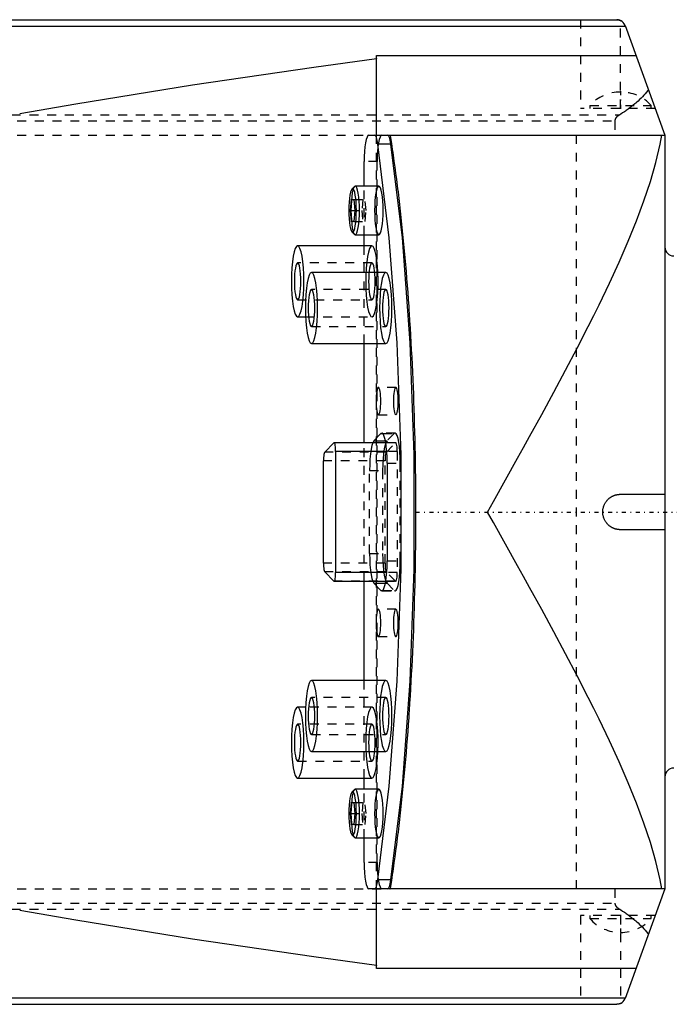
# Model space of a CAD drawing. Extents: x -565 to 345, y -109 to 109.
# Tile 4 of 20: x -387 to -314, y -56 to 56. Entities that reach past the tile are written whole.
import ezdxf

# ---------------------------------------------------------------- set-up
doc = ezdxf.new("R2010")
doc.units = 0
doc.linetypes.add('CENTER', pattern=[1.5, 0.45, -0.5, 0.05, -0.5])
doc.linetypes.add('DASHED', pattern=[2, 1, -1])
for name, color, linetype in [('AM_0', 7, 'CONTINUOUS'), ('AM_3', 7, 'DASHED'), ('AM_7', 7, 'CENTER')]:
    doc.layers.add(name, color=color, linetype=linetype)

msp = doc.modelspace()

# ---------------------------------------------------------------- linework, layer by layer
at = {"layer": 'AM_0', "color": 7, "linetype": 'CONTINUOUS'}
for p, q in [((-416.72, 54.78), (-318.97, 54.78)), ((-415.47, 55.5), (-319.93, 55.5)), ((-318.99, 54.84), (-314.5, 42.5)), ((-347.01, 42.5), (-347.01, 51.12)), ((-347.01, 51.12), (-347, 51.08)), ((-347, 42.5), (-347, 51.48)), ((-347, 51.48), (-317.77, 51.48)), ((-347.87, 42.5), (-314.5, 42.5)), ((-314.5, 42.5), (-314.5, -42.5)), ((-345.37, 41.46), (-346.84, 41.46)), ((-348.39, 36.75), (-348.39, 39.5)), ((-349.48, 36.71), (-349.77, 36.41)), ((-346.74, 36.75), (-349.4, 36.75)), ((-349.94, 34), (-349.82, 35.24)), ((-349.82, 35.24), (-349.57, 35.24)), ((-349.57, 35.24), (-349.45, 34)), ((-349.82, 32.76), (-349.94, 34)), ((-349.45, 34), (-349.57, 32.76)), ((-349.57, 32.76), (-349.82, 32.76)), ((-349.77, 31.59), (-349.48, 31.29)), ((-349.4, 31.25), (-346.74, 31.25)), ((-348.39, 30), (-348.39, 31.25)), ((-347.52, 30), (-355.89, 30)), ((-345.96, 27), (-354.33, 27)), ((-355.89, 22), (-355, 22)), ((-354.33, 19), (-345.96, 19)), ((-348.39, 7.81), (-348.39, 19)), ((-352.84, 6.75), (-351.81, 7.79)), ((-345.96, 7.81), (-351.78, 7.81)), ((-347.29, 8.04), (-347.43, 7.81)), ((-347.29, 8.04), (-346.5, 8.85)), ((-347.29, 8.04), (-346, 8.04)), ((-346.5, 8.85), (-346.29, 8.85)), ((-351.61, 6.81), (-351.61, -6.81)), ((-345.85, 6.81), (-351.61, 6.81)), ((-352.98, -5.77), (-352.98, 5.77)), ((-345.8, 5.5), (-345.8, -5.49)), ((-319.5, 2), (-314.5, 2)), ((-314.5, -2), (-319.5, -2)), ((-351.81, -7.79), (-352.84, -6.75)), ((-345.85, -6.81), (-351.61, -6.81)), ((-351.78, -7.81), (-345.96, -7.81)), ((-348.39, -19), (-348.39, -7.81)), ((-347.42, -7.81), (-347.29, -8.03)), ((-347.29, -8.03), (-346, -8.03)), ((-346.5, -8.84), (-347.29, -8.03)), ((-346.5, -8.84), (-346.29, -8.84)), ((-345.96, -19), (-354.33, -19)), ((-355, -22), (-355.89, -22)), ((-354.33, -27), (-345.96, -27)), ((-355.89, -30), (-347.52, -30)), ((-348.39, -31.25), (-348.39, -30)), ((-349.48, -31.29), (-349.77, -31.59)), ((-346.74, -31.25), (-349.4, -31.25)), ((-349.94, -34), (-349.82, -32.76)), ((-349.82, -32.76), (-349.57, -32.76)), ((-349.57, -32.76), (-349.45, -34)), ((-349.82, -35.24), (-349.94, -34)), ((-349.45, -34), (-349.57, -35.24)), ((-349.57, -35.24), (-349.82, -35.24)), ((-349.77, -36.41), (-349.48, -36.71)), ((-349.4, -36.75), (-346.74, -36.75)), ((-348.39, -39.5), (-348.39, -36.75)), ((-345.37, -41.46), (-346.84, -41.46)), ((-314.5, -42.5), (-347.87, -42.5)), ((-347.01, -51.12), (-347.01, -42.5)), ((-347, -51.48), (-347, -42.5)), ((-314.5, -42.5), (-318.99, -54.84)), ((-347, -51.08), (-347.01, -51.12)), ((-317.77, -51.48), (-347, -51.48)), ((-416.72, -54.78), (-318.97, -54.78)), ((-415.47, -55.5), (-319.93, -55.5))]:
    msp.add_line(p, q, dxfattribs=at)
for points in [[(-347.87, 42.5), (-347.97, 42.44), (-348.07, 42.27), (-348.16, 41.99), (-348.24, 41.62), (-348.3, 41.17), (-348.35, 40.65), (-348.38, 40.09), (-348.39, 39.5)], [(-346.84, 41.46), (-346.92, 41.9), (-347.02, 42.23), (-347.13, 42.43), (-347.24, 42.5)], [(-345.37, 41.46), (-345.46, 41.9), (-345.55, 42.23), (-345.66, 42.43), (-345.77, 42.5)], [(-346.84, -41.46), (-345.56, -30.9), (-344.68, -19.06), (-344.22, -6.44), (-344.22, 6.44), (-344.68, 19.06), (-345.56, 30.9), (-346.84, 41.46)], [(-345.37, -41.46), (-344.09, -30.9), (-343.21, -19.06), (-342.76, -6.44), (-342.76, 6.44), (-343.21, 19.06), (-344.09, 30.9), (-345.37, 41.46)], [(-349.48, 31.29), (-349.39, 31.25), (-349.3, 31.31), (-349.21, 31.47), (-349.13, 31.73), (-349.06, 32.07), (-349, 32.49), (-348.96, 32.96), (-348.93, 33.47), (-348.92, 34), (-348.93, 34.53), (-348.96, 35.04), (-349, 35.51), (-349.06, 35.93), (-349.13, 36.27), (-349.21, 36.53), (-349.3, 36.69), (-349.39, 36.75), (-349.48, 36.71)], [(-346.74, 31.25), (-346.65, 31.3), (-346.56, 31.46), (-346.48, 31.71), (-346.4, 32.06), (-346.34, 32.47), (-346.3, 32.95), (-346.27, 33.46), (-346.26, 34), (-346.27, 34.54), (-346.3, 35.05), (-346.34, 35.53), (-346.4, 35.94), (-346.48, 36.29), (-346.56, 36.54), (-346.65, 36.7), (-346.74, 36.75)], [(-346.85, 27), (-346.89, 27.71), (-346.96, 28.35), (-347.05, 28.92), (-347.15, 29.38), (-347.27, 29.72), (-347.39, 29.93), (-347.52, 30)], [(-345.96, 19), (-345.82, 19.08), (-345.69, 19.3), (-345.57, 19.67), (-345.47, 20.17), (-345.38, 20.78), (-345.32, 21.47), (-345.28, 22.22), (-345.26, 23), (-345.28, 23.78), (-345.32, 24.53), (-345.38, 25.22), (-345.47, 25.83), (-345.57, 26.33), (-345.69, 26.7), (-345.82, 26.92), (-345.96, 27)], [(-345.8, 5.5), (-345.81, 6.15), (-345.85, 6.78), (-345.9, 7.37), (-345.97, 7.88), (-346.06, 8.3), (-346.16, 8.62), (-346.27, 8.82), (-346.38, 8.9), (-346.5, 8.85)], [(-351.61, 6.81), (-351.61, 7), (-351.62, 7.19), (-351.64, 7.36), (-351.66, 7.51), (-351.68, 7.63), (-351.71, 7.73), (-351.74, 7.79), (-351.78, 7.81), (-351.81, 7.79)], [(-352.84, 6.75), (-352.87, 6.7), (-352.9, 6.61), (-352.93, 6.48), (-352.95, 6.33), (-352.97, 6.16), (-352.98, 5.97), (-352.98, 5.77)], [(-346.5, -8.84), (-346.38, -8.89), (-346.27, -8.81), (-346.16, -8.61), (-346.06, -8.29), (-345.97, -7.87), (-345.9, -7.36), (-345.85, -6.77), (-345.81, -6.14), (-345.8, -5.49)], [(-352.98, -5.77), (-352.98, -5.97), (-352.97, -6.16), (-352.95, -6.33), (-352.93, -6.48), (-352.9, -6.61), (-352.87, -6.7), (-352.84, -6.75)], [(-351.81, -7.79), (-351.78, -7.81), (-351.74, -7.79), (-351.71, -7.73), (-351.68, -7.63), (-351.66, -7.51), (-351.64, -7.36), (-351.62, -7.19), (-351.61, -7), (-351.61, -6.81)], [(-345.96, -27), (-345.82, -26.92), (-345.69, -26.7), (-345.57, -26.33), (-345.47, -25.83), (-345.38, -25.22), (-345.32, -24.53), (-345.28, -23.78), (-345.26, -23), (-345.28, -22.22), (-345.32, -21.47), (-345.38, -20.78), (-345.47, -20.17), (-345.57, -19.67), (-345.69, -19.3), (-345.82, -19.08), (-345.96, -19)], [(-347.52, -30), (-347.39, -29.93), (-347.27, -29.72), (-347.15, -29.38), (-347.05, -28.92), (-346.96, -28.35), (-346.89, -27.71), (-346.85, -27)], [(-349.48, -36.71), (-349.39, -36.75), (-349.3, -36.69), (-349.21, -36.53), (-349.13, -36.27), (-349.06, -35.93), (-349, -35.51), (-348.96, -35.04), (-348.93, -34.53), (-348.92, -34), (-348.93, -33.47), (-348.96, -32.96), (-349, -32.49), (-349.06, -32.07), (-349.13, -31.73), (-349.21, -31.47), (-349.3, -31.31), (-349.39, -31.25), (-349.48, -31.29)], [(-346.74, -36.75), (-346.65, -36.7), (-346.56, -36.54), (-346.48, -36.29), (-346.4, -35.94), (-346.34, -35.53), (-346.3, -35.05), (-346.27, -34.54), (-346.26, -34), (-346.27, -33.46), (-346.3, -32.95), (-346.34, -32.47), (-346.4, -32.06), (-346.48, -31.71), (-346.56, -31.46), (-346.65, -31.3), (-346.74, -31.25)], [(-348.39, -39.5), (-348.38, -40.09), (-348.35, -40.65), (-348.3, -41.17), (-348.24, -41.62), (-348.16, -41.99), (-348.07, -42.27), (-347.97, -42.44), (-347.87, -42.5)], [(-347.24, -42.5), (-347.13, -42.43), (-347.02, -42.23), (-346.92, -41.9), (-346.84, -41.46)], [(-345.77, -42.5), (-345.66, -42.43), (-345.55, -42.23), (-345.46, -41.9), (-345.37, -41.46)]]:
    msp.add_lwpolyline(points, dxfattribs=at)
for points in [[(-349.7, 36.45), (-349.78, 36.4), (-349.86, 36.26), (-349.93, 36.04), (-350, 35.73), (-350.05, 35.36), (-350.09, 34.94), (-350.11, 34.48), (-350.12, 34), (-350.11, 33.52), (-350.09, 33.06), (-350.05, 32.64), (-350, 32.27), (-349.93, 31.96), (-349.86, 31.74), (-349.78, 31.6), (-349.7, 31.55), (-349.61, 31.6), (-349.53, 31.74), (-349.46, 31.96), (-349.39, 32.27), (-349.34, 32.64), (-349.3, 33.06), (-349.28, 33.52), (-349.27, 34), (-349.28, 34.48), (-349.3, 34.94), (-349.34, 35.36), (-349.39, 35.73), (-349.46, 36.04), (-349.53, 36.26), (-349.61, 36.4)], [(-355.89, 22), (-355.76, 22.08), (-355.63, 22.3), (-355.51, 22.67), (-355.4, 23.17), (-355.32, 23.78), (-355.25, 24.47), (-355.21, 25.22), (-355.2, 26), (-355.21, 26.78), (-355.25, 27.53), (-355.32, 28.22), (-355.4, 28.83), (-355.51, 29.33), (-355.63, 29.7), (-355.76, 29.92), (-355.89, 30), (-356.03, 29.92), (-356.16, 29.7), (-356.28, 29.33), (-356.38, 28.83), (-356.47, 28.22), (-356.53, 27.53), (-356.57, 26.78), (-356.59, 26), (-356.57, 25.22), (-356.53, 24.47), (-356.47, 23.78), (-356.38, 23.17), (-356.28, 22.67), (-356.16, 22.3), (-356.03, 22.08)], [(-355.89, 28.1), (-355.96, 28.06), (-356.03, 27.94), (-356.1, 27.75), (-356.15, 27.48), (-356.2, 27.17), (-356.23, 26.8), (-356.25, 26.41), (-356.26, 26), (-356.25, 25.59), (-356.23, 25.2), (-356.2, 24.83), (-356.15, 24.52), (-356.1, 24.25), (-356.03, 24.06), (-355.96, 23.94), (-355.89, 23.9), (-355.82, 23.94), (-355.75, 24.06), (-355.69, 24.25), (-355.64, 24.52), (-355.59, 24.83), (-355.56, 25.2), (-355.54, 25.59), (-355.53, 26), (-355.54, 26.41), (-355.56, 26.8), (-355.59, 27.17), (-355.64, 27.48), (-355.69, 27.75), (-355.75, 27.94), (-355.82, 28.06)], [(-354.33, 19), (-354.19, 19.08), (-354.06, 19.3), (-353.94, 19.67), (-353.84, 20.17), (-353.75, 20.78), (-353.69, 21.47), (-353.65, 22.22), (-353.64, 23), (-353.65, 23.78), (-353.69, 24.53), (-353.75, 25.22), (-353.84, 25.83), (-353.94, 26.33), (-354.06, 26.7), (-354.19, 26.92), (-354.33, 27), (-354.47, 26.92), (-354.6, 26.7), (-354.72, 26.33), (-354.82, 25.83), (-354.91, 25.22), (-354.97, 24.53), (-355.01, 23.78), (-355.02, 23), (-355.01, 22.22), (-354.97, 21.47), (-354.91, 20.78), (-354.82, 20.17), (-354.72, 19.67), (-354.6, 19.3), (-354.47, 19.08)], [(-354.33, 25.1), (-354.4, 25.06), (-354.47, 24.94), (-354.53, 24.75), (-354.59, 24.48), (-354.63, 24.17), (-354.67, 23.8), (-354.69, 23.41), (-354.69, 23), (-354.69, 22.59), (-354.67, 22.2), (-354.63, 21.83), (-354.59, 21.52), (-354.53, 21.25), (-354.47, 21.06), (-354.4, 20.94), (-354.33, 20.9), (-354.26, 20.94), (-354.19, 21.06), (-354.13, 21.25), (-354.07, 21.52), (-354.03, 21.83), (-353.99, 22.2), (-353.97, 22.59), (-353.97, 23), (-353.97, 23.41), (-353.99, 23.8), (-354.03, 24.17), (-354.07, 24.48), (-354.13, 24.75), (-354.19, 24.94), (-354.26, 25.06)], [(-346.79, 10.95), (-346.74, 10.98), (-346.69, 11.07), (-346.64, 11.21), (-346.6, 11.4), (-346.57, 11.64), (-346.54, 11.91), (-346.53, 12.2), (-346.52, 12.5), (-346.53, 12.8), (-346.54, 13.09), (-346.57, 13.36), (-346.6, 13.6), (-346.64, 13.79), (-346.69, 13.93), (-346.74, 14.02), (-346.79, 14.05), (-346.85, 14.02), (-346.9, 13.93), (-346.94, 13.79), (-346.98, 13.6), (-347.02, 13.36), (-347.04, 13.09), (-347.06, 12.8), (-347.06, 12.5), (-347.06, 12.2), (-347.04, 11.91), (-347.02, 11.64), (-346.98, 11.4), (-346.94, 11.21), (-346.9, 11.07), (-346.85, 10.98)], [(-346.79, -14.05), (-346.74, -14.02), (-346.69, -13.93), (-346.64, -13.79), (-346.6, -13.6), (-346.57, -13.36), (-346.54, -13.09), (-346.53, -12.8), (-346.52, -12.5), (-346.53, -12.2), (-346.54, -11.91), (-346.57, -11.64), (-346.6, -11.4), (-346.64, -11.21), (-346.69, -11.07), (-346.74, -10.98), (-346.79, -10.95), (-346.85, -10.98), (-346.9, -11.07), (-346.94, -11.21), (-346.98, -11.4), (-347.02, -11.64), (-347.04, -11.91), (-347.06, -12.2), (-347.06, -12.5), (-347.06, -12.8), (-347.04, -13.09), (-347.02, -13.36), (-346.98, -13.6), (-346.94, -13.79), (-346.9, -13.93), (-346.85, -14.02)], [(-354.33, -27), (-354.19, -26.92), (-354.06, -26.7), (-353.94, -26.33), (-353.84, -25.83), (-353.75, -25.22), (-353.69, -24.53), (-353.65, -23.78), (-353.64, -23), (-353.65, -22.22), (-353.69, -21.47), (-353.75, -20.78), (-353.84, -20.17), (-353.94, -19.67), (-354.06, -19.3), (-354.19, -19.08), (-354.33, -19), (-354.47, -19.08), (-354.6, -19.3), (-354.72, -19.67), (-354.82, -20.17), (-354.91, -20.78), (-354.97, -21.47), (-355.01, -22.22), (-355.02, -23), (-355.01, -23.78), (-354.97, -24.53), (-354.91, -25.22), (-354.82, -25.83), (-354.72, -26.33), (-354.6, -26.7), (-354.47, -26.92)], [(-354.33, -20.9), (-354.4, -20.94), (-354.47, -21.06), (-354.53, -21.25), (-354.59, -21.52), (-354.63, -21.83), (-354.67, -22.2), (-354.69, -22.59), (-354.69, -23), (-354.69, -23.41), (-354.67, -23.8), (-354.63, -24.17), (-354.59, -24.48), (-354.53, -24.75), (-354.47, -24.94), (-354.4, -25.06), (-354.33, -25.1), (-354.26, -25.06), (-354.19, -24.94), (-354.13, -24.75), (-354.07, -24.48), (-354.03, -24.17), (-353.99, -23.8), (-353.97, -23.41), (-353.97, -23), (-353.97, -22.59), (-353.99, -22.2), (-354.03, -21.83), (-354.07, -21.52), (-354.13, -21.25), (-354.19, -21.06), (-354.26, -20.94)], [(-355.89, -30), (-355.76, -29.92), (-355.63, -29.7), (-355.51, -29.33), (-355.4, -28.83), (-355.32, -28.22), (-355.25, -27.53), (-355.21, -26.78), (-355.2, -26), (-355.21, -25.22), (-355.25, -24.47), (-355.32, -23.78), (-355.4, -23.17), (-355.51, -22.67), (-355.63, -22.3), (-355.76, -22.08), (-355.89, -22), (-356.03, -22.08), (-356.16, -22.3), (-356.28, -22.67), (-356.38, -23.17), (-356.47, -23.78), (-356.53, -24.47), (-356.57, -25.22), (-356.59, -26), (-356.57, -26.78), (-356.53, -27.53), (-356.47, -28.22), (-356.38, -28.83), (-356.28, -29.33), (-356.16, -29.7), (-356.03, -29.92)], [(-355.89, -23.9), (-355.96, -23.94), (-356.03, -24.06), (-356.1, -24.25), (-356.15, -24.52), (-356.2, -24.83), (-356.23, -25.2), (-356.25, -25.59), (-356.26, -26), (-356.25, -26.41), (-356.23, -26.8), (-356.2, -27.17), (-356.15, -27.48), (-356.1, -27.75), (-356.03, -27.94), (-355.96, -28.06), (-355.89, -28.1), (-355.82, -28.06), (-355.75, -27.94), (-355.69, -27.75), (-355.64, -27.48), (-355.59, -27.17), (-355.56, -26.8), (-355.54, -26.41), (-355.53, -26), (-355.54, -25.59), (-355.56, -25.2), (-355.59, -24.83), (-355.64, -24.52), (-355.69, -24.25), (-355.75, -24.06), (-355.82, -23.94)], [(-349.7, -31.55), (-349.78, -31.6), (-349.86, -31.74), (-349.93, -31.96), (-350, -32.27), (-350.05, -32.64), (-350.09, -33.06), (-350.11, -33.52), (-350.12, -34), (-350.11, -34.48), (-350.09, -34.94), (-350.05, -35.36), (-350, -35.73), (-349.93, -36.04), (-349.86, -36.26), (-349.78, -36.4), (-349.7, -36.45), (-349.61, -36.4), (-349.53, -36.26), (-349.46, -36.04), (-349.39, -35.73), (-349.34, -35.36), (-349.3, -34.94), (-349.28, -34.48), (-349.27, -34), (-349.28, -33.52), (-349.3, -33.06), (-349.34, -32.64), (-349.39, -32.27), (-349.46, -31.96), (-349.53, -31.74), (-349.61, -31.6)]]:
    msp.add_lwpolyline(points, close=True, dxfattribs=at)
for points in [[(-318.99, 54.84, 0), (-319.01, 54.88, 0), (-319.04, 54.95, 0), (-319.07, 55.01, 0), (-319.09, 55.04, 0), (-319.11, 55.07, 0), (-319.15, 55.13, 0), (-319.2, 55.18, 0), (-319.25, 55.23, 0), (-319.3, 55.28, 0), (-319.36, 55.32, 0), (-319.38, 55.34, 0), (-319.41, 55.35, 0), (-319.47, 55.39, 0), (-319.53, 55.42, 0), (-319.59, 55.44, 0), (-319.66, 55.46, 0), (-319.72, 55.48, 0), (-319.75, 55.48, 0), (-319.78, 55.49, 0), (-319.84, 55.5, 0), (-319.9, 55.5, 0), (-319.93, 55.5, 0)], [(-319.93, 55.5, 0), (-319.92, 55.5, 0), (-319.9, 55.5, 0), (-319.87, 55.5, 0), (-319.86, 55.5, 0), (-319.85, 55.5, 0), (-319.82, 55.49, 0), (-319.8, 55.49, 0), (-319.77, 55.49, 0), (-319.75, 55.48, 0), (-319.73, 55.48, 0), (-319.71, 55.48, 0), (-319.7, 55.47, 0), (-319.68, 55.47, 0), (-319.65, 55.46, 0), (-319.63, 55.45, 0), (-319.6, 55.45, 0), (-319.58, 55.44, 0), (-319.57, 55.43, 0), (-319.56, 55.43, 0), (-319.53, 55.42, 0), (-319.51, 55.41, 0), (-319.5, 55.4, 0)], [(-387.22, 44.92, 0), (-380.89, 46.02, 0), (-367.76, 48.15, 0), (-354.07, 50.16, 0), (-347.01, 51.12, 0)], [(-345.48, 42.5, 0), (-345.43, 42.18, 0), (-345.33, 41.53, 0), (-345.23, 40.87, 0), (-345.18, 40.54, 0), (-345.13, 40.21, 0), (-345.04, 39.54, 0), (-344.94, 38.86, 0), (-344.85, 38.18, 0), (-344.76, 37.48, 0), (-344.67, 36.78, 0), (-344.63, 36.43, 0), (-344.58, 36.08, 0), (-344.5, 35.36, 0), (-344.42, 34.65, 0), (-344.33, 33.92, 0), (-344.25, 33.19, 0), (-344.17, 32.45, 0), (-344.14, 32.08, 0), (-344.1, 31.71, 0), (-344.02, 30.96, 0), (-343.95, 30.2, 0), (-343.91, 29.82, 0), (-343.88, 29.44, 0), (-343.81, 28.67, 0), (-343.74, 27.9, 0), (-343.71, 27.51, 0), (-343.67, 27.12, 0), (-343.61, 26.34, 0), (-343.55, 25.55, 0), (-343.49, 24.76, 0), (-343.43, 23.97, 0), (-343.37, 23.16, 0), (-343.35, 22.76, 0), (-343.32, 22.36, 0), (-343.27, 21.55, 0), (-343.22, 20.74, 0), (-343.17, 19.92, 0), (-343.12, 19.1, 0), (-343.08, 18.28, 0), (-343.05, 17.86, 0), (-343.03, 17.45, 0), (-342.99, 16.62, 0), (-342.95, 15.78, 0), (-342.92, 14.95, 0), (-342.88, 14.11, 0), (-342.85, 13.27, 0), (-342.83, 12.84, 0), (-342.82, 12.42, 0), (-342.79, 11.58, 0), (-342.76, 10.73, 0), (-342.74, 9.88, 0), (-342.72, 9.02, 0), (-342.69, 8.17, 0), (-342.69, 7.74, 0), (-342.68, 7.31, 0), (-342.66, 6.46, 0), (-342.65, 5.6, 0), (-342.63, 4.74, 0), (-342.62, 3.88, 0), (-342.61, 3.02, 0), (-342.61, 2.59, 0), (-342.61, 2.16, 0), (-342.6, 1.29, 0), (-342.6, 0.43, 0), (-342.6, 0, 0), (-342.6, -0.43, 0), (-342.6, -1.29, 0), (-342.61, -2.16, 0), (-342.61, -2.59, 0), (-342.61, -3.02, 0), (-342.62, -3.88, 0), (-342.63, -4.74, 0), (-342.65, -5.6, 0), (-342.66, -6.46, 0), (-342.68, -7.31, 0), (-342.69, -7.74, 0), (-342.69, -8.17, 0), (-342.72, -9.02, 0), (-342.74, -9.88, 0), (-342.76, -10.73, 0), (-342.79, -11.58, 0), (-342.82, -12.42, 0), (-342.83, -12.84, 0), (-342.85, -13.27, 0), (-342.88, -14.11, 0), (-342.92, -14.95, 0), (-342.95, -15.78, 0), (-342.99, -16.62, 0), (-343.03, -17.45, 0), (-343.05, -17.86, 0), (-343.08, -18.28, 0), (-343.12, -19.1, 0), (-343.17, -19.92, 0), (-343.22, -20.74, 0), (-343.27, -21.55, 0), (-343.32, -22.36, 0), (-343.35, -22.76, 0), (-343.37, -23.16, 0), (-343.43, -23.97, 0), (-343.49, -24.76, 0), (-343.55, -25.55, 0), (-343.61, -26.34, 0), (-343.67, -27.12, 0), (-343.71, -27.51, 0), (-343.74, -27.9, 0), (-343.81, -28.67, 0), (-343.88, -29.44, 0), (-343.91, -29.82, 0), (-343.95, -30.2, 0), (-344.02, -30.96, 0), (-344.1, -31.71, 0), (-344.14, -32.08, 0), (-344.17, -32.45, 0), (-344.25, -33.19, 0), (-344.33, -33.92, 0), (-344.42, -34.65, 0), (-344.5, -35.36, 0), (-344.58, -36.08, 0), (-344.63, -36.43, 0), (-344.67, -36.78, 0), (-344.76, -37.48, 0), (-344.85, -38.18, 0), (-344.94, -38.86, 0), (-345.04, -39.54, 0), (-345.13, -40.21, 0), (-345.18, -40.54, 0), (-345.23, -40.87, 0), (-345.33, -41.53, 0), (-345.43, -42.18, 0), (-345.48, -42.5, 0)], [(-334.5, 0, 0), (-333.83, 1.2, 0), (-332.47, 3.61, 0), (-331.11, 6.06, 0), (-330.42, 7.29, 0), (-329.74, 8.53, 0), (-328.37, 11.01, 0), (-327.02, 13.5, 0), (-325.69, 15.98, 0), (-324.39, 18.46, 0), (-323.13, 20.93, 0), (-322.51, 22.15, 0), (-321.91, 23.37, 0), (-320.75, 25.79, 0), (-319.66, 28.17, 0), (-318.64, 30.52, 0), (-317.71, 32.82, 0), (-316.87, 35.07, 0), (-316.49, 36.17, 0), (-316.13, 37.27, 0), (-315.52, 39.41, 0), (-315.03, 41.48, 0), (-314.84, 42.5, 0)], [(-319.5, -2, 0), (-319.52, -2, 0), (-319.57, -2, 0), (-319.61, -2, 0), (-319.64, -2, 0), (-319.66, -1.99, 0), (-319.71, -1.99, 0), (-319.76, -1.98, 0), (-319.8, -1.98, 0), (-319.85, -1.97, 0), (-319.9, -1.96, 0), (-319.93, -1.95, 0), (-319.95, -1.95, 0), (-320, -1.94, 0), (-320.05, -1.92, 0), (-320.1, -1.91, 0), (-320.15, -1.89, 0), (-320.2, -1.88, 0), (-320.22, -1.87, 0), (-320.24, -1.86, 0), (-320.29, -1.84, 0), (-320.34, -1.81, 0), (-320.37, -1.8, 0), (-320.39, -1.79, 0), (-320.44, -1.77, 0), (-320.49, -1.74, 0), (-320.51, -1.73, 0), (-320.53, -1.71, 0), (-320.58, -1.68, 0), (-320.63, -1.65, 0), (-320.67, -1.62, 0), (-320.72, -1.59, 0), (-320.76, -1.55, 0), (-320.78, -1.53, 0), (-320.81, -1.52, 0), (-320.85, -1.48, 0), (-320.89, -1.44, 0), (-320.93, -1.4, 0), (-320.97, -1.36, 0), (-321.01, -1.31, 0), (-321.03, -1.29, 0), (-321.05, -1.27, 0), (-321.08, -1.22, 0), (-321.12, -1.17, 0), (-321.16, -1.12, 0), (-321.19, -1.07, 0), (-321.23, -1.01, 0), (-321.24, -0.98, 0), (-321.26, -0.95, 0), (-321.29, -0.89, 0), (-321.32, -0.83, 0), (-321.34, -0.77, 0), (-321.37, -0.71, 0), (-321.39, -0.64, 0), (-321.4, -0.61, 0), (-321.41, -0.58, 0), (-321.43, -0.51, 0), (-321.45, -0.44, 0), (-321.46, -0.38, 0), (-321.48, -0.31, 0), (-321.49, -0.24, 0), (-321.49, -0.21, 0), (-321.49, -0.17, 0), (-321.5, -0.1, 0), (-321.5, -0.03, 0), (-321.5, 0, 0), (-321.5, 0.03, 0), (-321.5, 0.1, 0), (-321.49, 0.17, 0), (-321.49, 0.21, 0), (-321.49, 0.24, 0), (-321.48, 0.31, 0), (-321.46, 0.38, 0), (-321.45, 0.44, 0), (-321.43, 0.51, 0), (-321.41, 0.58, 0), (-321.4, 0.61, 0), (-321.39, 0.64, 0), (-321.37, 0.71, 0), (-321.34, 0.77, 0), (-321.32, 0.83, 0), (-321.29, 0.89, 0), (-321.26, 0.95, 0), (-321.24, 0.98, 0), (-321.23, 1.01, 0), (-321.19, 1.07, 0), (-321.16, 1.12, 0), (-321.12, 1.17, 0), (-321.08, 1.22, 0), (-321.05, 1.27, 0), (-321.03, 1.29, 0), (-321.01, 1.31, 0), (-320.97, 1.36, 0), (-320.93, 1.4, 0), (-320.89, 1.44, 0), (-320.85, 1.48, 0), (-320.81, 1.52, 0), (-320.78, 1.53, 0), (-320.76, 1.55, 0), (-320.72, 1.59, 0), (-320.67, 1.62, 0), (-320.63, 1.65, 0), (-320.58, 1.68, 0), (-320.53, 1.71, 0), (-320.51, 1.73, 0), (-320.49, 1.74, 0), (-320.44, 1.77, 0), (-320.39, 1.79, 0), (-320.37, 1.8, 0), (-320.34, 1.81, 0), (-320.29, 1.84, 0), (-320.24, 1.86, 0), (-320.22, 1.87, 0), (-320.2, 1.88, 0), (-320.15, 1.89, 0), (-320.1, 1.91, 0), (-320.05, 1.92, 0), (-320, 1.94, 0), (-319.95, 1.95, 0), (-319.93, 1.95, 0), (-319.9, 1.96, 0), (-319.85, 1.97, 0), (-319.8, 1.98, 0), (-319.76, 1.98, 0), (-319.71, 1.99, 0), (-319.66, 1.99, 0), (-319.64, 2, 0), (-319.61, 2, 0), (-319.57, 2, 0), (-319.52, 2, 0), (-319.5, 2, 0)], [(-314.84, -42.5, 0), (-315.03, -41.48, 0), (-315.52, -39.41, 0), (-316.13, -37.27, 0), (-316.49, -36.17, 0), (-316.87, -35.07, 0), (-317.71, -32.82, 0), (-318.64, -30.52, 0), (-319.66, -28.17, 0), (-320.75, -25.79, 0), (-321.91, -23.37, 0), (-322.51, -22.15, 0), (-323.13, -20.93, 0), (-324.39, -18.46, 0), (-325.69, -15.98, 0), (-327.02, -13.5, 0), (-328.37, -11.01, 0), (-329.74, -8.53, 0), (-330.42, -7.29, 0), (-331.11, -6.06, 0), (-332.47, -3.61, 0), (-333.83, -1.2, 0), (-334.5, 0, 0)], [(-347.01, -51.12, 0), (-354.07, -50.16, 0), (-367.76, -48.15, 0), (-380.89, -46.02, 0), (-387.22, -44.92, 0)], [(-319.5, -55.4, 0), (-319.51, -55.41, 0), (-319.53, -55.42, 0), (-319.56, -55.43, 0), (-319.57, -55.43, 0), (-319.58, -55.44, 0), (-319.6, -55.45, 0), (-319.63, -55.45, 0), (-319.65, -55.46, 0), (-319.68, -55.47, 0), (-319.7, -55.47, 0), (-319.71, -55.48, 0), (-319.73, -55.48, 0), (-319.75, -55.48, 0), (-319.77, -55.49, 0), (-319.8, -55.49, 0), (-319.82, -55.49, 0), (-319.85, -55.5, 0), (-319.86, -55.5, 0), (-319.87, -55.5, 0), (-319.9, -55.5, 0), (-319.92, -55.5, 0), (-319.93, -55.5, 0)]]:
    msp.add_polyline3d(points, dxfattribs=at)
for centre, start, end in [((-319.93, 54.5), 20, 64.4168), ((-313.5, 29.87), 180, 270), ((-313.5, -29.87), 90, 180), ((-319.93, -54.5), 295.5832, 340)]:
    msp.add_arc(centre, 1, start, end, dxfattribs=at)
at = {"layer": 'AM_3', "color": 6, "linetype": 'DASHED'}
for p, q in [((-324, 55.5), (-324, 45.5)), ((-319.5, 45.5), (-319.5, 55.4)), ((-319.45, 47.34), (-319.55, 47.34)), ((-322.95, 45.84), (-322.95, 45.5)), ((-322.95, 45.84), (-316.05, 45.84)), ((-316.05, 45.5), (-316.05, 45.84)), ((-426.12, 44.79), (-319.59, 44.79)), ((-315.59, 45.5), (-324, 45.5)), ((-425.51, 44.09), (-320.14, 44.09)), ((-320.14, 44.09), (-320.14, 42.5)), ((-425.51, 42.5), (-345.48, 42.5)), ((-347.01, -42.5), (-347.01, 42.5)), ((-324.5, 42.5), (-324.5, -42.5)), ((-346.92, 39.5), (-348.39, 39.5)), ((-346.92, -39.5), (-346.92, 39.5)), ((-348.39, 31.25), (-348.39, 36.75)), ((-349.57, 35.24), (-348.29, 35.24)), ((-348.54, 35.24), (-348.66, 34)), ((-348.17, 34), (-348.29, 35.24)), ((-349.94, 34), (-348.17, 34)), ((-348.66, 34), (-348.54, 32.76)), ((-348.29, 32.76), (-348.17, 34)), ((-349.57, 32.76), (-348.29, 32.76)), ((-348.39, 19), (-348.39, 30)), ((-347.52, 28.1), (-355.89, 28.1)), ((-345.96, 25.1), (-354.33, 25.1)), ((-355.89, 23.9), (-347.52, 23.9)), ((-355, 22), (-347.52, 22)), ((-354.33, 20.9), (-345.96, 20.9)), ((-344.82, 14.05), (-346.79, 14.05)), ((-346.79, 10.95), (-344.82, 10.95)), ((-344.92, 8.9), (-346.39, 8.9)), ((-344.87, 7.79), (-351.81, 7.79)), ((-348.39, -7.81), (-348.39, 7.81)), ((-346.29, 8.85), (-345.02, 8.85)), ((-346, 8.04), (-345.82, 8.04)), ((-344.84, 7.81), (-345.96, 7.81)), ((-345.89, 6.75), (-344.87, 7.79)), ((-345.02, 8.85), (-345.82, 8.04)), ((-345.89, 6.75), (-352.84, 6.75)), ((-344.66, 6.81), (-345.85, 6.81)), ((-344.66, 6.81), (-344.66, -6.81)), ((-346.04, 5.77), (-352.98, 5.77)), ((-346.04, -5.77), (-346.04, 5.77)), ((-347.78, 4.69), (-346.31, 4.69)), ((-347.78, -4.68), (-347.78, 4.69)), ((-346.31, 4.69), (-346.31, -4.68)), ((-345.8, 5.5), (-344.33, 5.5)), ((-344.33, -5.49), (-344.33, 5.5)), ((-347.78, -4.68), (-346.31, -4.68)), ((-345.8, -5.49), (-344.33, -5.49)), ((-346.04, -5.77), (-352.98, -5.77)), ((-345.89, -6.75), (-352.84, -6.75)), ((-344.87, -7.79), (-345.89, -6.75)), ((-344.66, -6.81), (-345.85, -6.81)), ((-344.87, -7.79), (-351.81, -7.79)), ((-346.29, -8.84), (-345.02, -8.84)), ((-346, -8.03), (-345.82, -8.03)), ((-345.96, -7.81), (-344.84, -7.81)), ((-345.82, -8.03), (-345.02, -8.84)), ((-346.39, -8.89), (-344.92, -8.89)), ((-344.82, -10.95), (-346.79, -10.95)), ((-346.79, -14.05), (-344.82, -14.05)), ((-348.39, -30), (-348.39, -19)), ((-345.96, -20.9), (-354.33, -20.9)), ((-347.52, -22), (-355, -22)), ((-347.52, -23.9), (-355.89, -23.9)), ((-354.33, -25.1), (-345.96, -25.1)), ((-355.89, -28.1), (-347.52, -28.1)), ((-348.39, -36.75), (-348.39, -31.25)), ((-349.57, -32.76), (-348.29, -32.76)), ((-348.54, -32.76), (-348.66, -34)), ((-348.17, -34), (-348.29, -32.76)), ((-349.94, -34), (-348.17, -34)), ((-348.66, -34), (-348.54, -35.24)), ((-348.29, -35.24), (-348.17, -34)), ((-349.57, -35.24), (-348.29, -35.24)), ((-346.92, -39.5), (-348.39, -39.5)), ((-425.51, -42.5), (-345.48, -42.5)), ((-320.14, -42.5), (-320.14, -44.09)), ((-425.51, -44.09), (-320.14, -44.09)), ((-426.12, -44.79), (-319.59, -44.79)), ((-324, -45.5), (-324, -55.5)), ((-315.59, -45.5), (-324, -45.5)), ((-322.95, -45.5), (-322.95, -45.84)), ((-319.5, -45.5), (-319.5, -55.4)), ((-316.05, -45.84), (-316.05, -45.5)), ((-322.95, -45.84), (-316.05, -45.84))]:
    msp.add_line(p, q, dxfattribs=at)
for points in [[(-346.4, 42.5), (-346.5, 42.44), (-346.6, 42.27), (-346.69, 41.99), (-346.77, 41.62), (-346.84, 41.17), (-346.88, 40.65), (-346.91, 40.09), (-346.92, 39.5)], [(-349.48, 36.71), (-349.58, 36.56), (-349.66, 36.31), (-349.73, 35.97), (-349.79, 35.55), (-349.84, 35.07), (-349.87, 34.54), (-349.88, 34), (-349.87, 33.46), (-349.84, 32.93), (-349.79, 32.45), (-349.73, 32.03), (-349.66, 31.69), (-349.58, 31.44), (-349.48, 31.29)], [(-346.74, 36.75), (-346.83, 36.7), (-346.92, 36.54), (-347.01, 36.29), (-347.08, 35.94), (-347.14, 35.53), (-347.18, 35.05), (-347.21, 34.54), (-347.22, 34), (-347.21, 33.46), (-347.18, 32.95), (-347.14, 32.47), (-347.08, 32.06), (-347.01, 31.71), (-346.92, 31.46), (-346.83, 31.3), (-346.74, 31.25)], [(-347.52, 30), (-347.66, 29.92), (-347.79, 29.69), (-347.91, 29.31), (-348.02, 28.8), (-348.1, 28.18), (-348.17, 27.48), (-348.21, 26.72), (-348.22, 25.93), (-348.2, 25.14), (-348.16, 24.39), (-348.09, 23.7), (-348, 23.1), (-347.89, 22.61), (-347.77, 22.26), (-347.63, 22.05), (-347.5, 22), (-347.36, 22.11), (-347.23, 22.37), (-347.11, 22.77), (-347.01, 23.3), (-346.93, 23.94), (-346.87, 24.66), (-346.83, 25.42), (-346.83, 26.22), (-346.85, 27)], [(-345.96, 27), (-346.09, 26.92), (-346.23, 26.7), (-346.35, 26.33), (-346.45, 25.83), (-346.54, 25.22), (-346.6, 24.53), (-346.64, 23.78), (-346.65, 23), (-346.64, 22.22), (-346.6, 21.47), (-346.54, 20.78), (-346.45, 20.17), (-346.35, 19.67), (-346.23, 19.3), (-346.09, 19.08), (-345.96, 19)], [(-344.33, 5.5), (-344.34, 6.15), (-344.37, 6.78), (-344.42, 7.37), (-344.49, 7.88), (-344.58, 8.3), (-344.68, 8.62), (-344.79, 8.82), (-344.9, 8.9), (-345.02, 8.85)], [(-347.43, 7.81), (-347.53, 7.49), (-347.61, 7.07), (-347.69, 6.56), (-347.74, 5.97), (-347.77, 5.34), (-347.78, 4.69)], [(-345.82, 8.04), (-345.93, 7.85), (-346.04, 7.54), (-346.13, 7.12), (-346.2, 6.6), (-346.26, 6.01), (-346.29, 5.36), (-346.31, 4.69)], [(-344.66, 6.81), (-344.67, 7), (-344.68, 7.19), (-344.69, 7.36), (-344.71, 7.51), (-344.74, 7.63), (-344.77, 7.73), (-344.8, 7.79), (-344.83, 7.81), (-344.87, 7.79)], [(-345.89, 6.75), (-345.93, 6.7), (-345.96, 6.61), (-345.98, 6.48), (-346.01, 6.33), (-346.02, 6.16), (-346.03, 5.97), (-346.04, 5.77)], [(-347.78, -4.68), (-347.77, -5.34), (-347.74, -5.97), (-347.68, -6.56), (-347.61, -7.07), (-347.52, -7.49), (-347.42, -7.81)], [(-346.31, -4.68), (-346.29, -5.35), (-346.26, -6), (-346.2, -6.59), (-346.13, -7.11), (-346.04, -7.53), (-345.93, -7.84), (-345.82, -8.03)], [(-345.02, -8.84), (-344.9, -8.89), (-344.79, -8.81), (-344.68, -8.61), (-344.58, -8.29), (-344.49, -7.87), (-344.42, -7.36), (-344.37, -6.77), (-344.34, -6.14), (-344.33, -5.49)], [(-346.04, -5.77), (-346.03, -5.97), (-346.02, -6.16), (-346.01, -6.33), (-345.98, -6.48), (-345.96, -6.61), (-345.93, -6.7), (-345.89, -6.75)], [(-344.87, -7.79), (-344.83, -7.81), (-344.8, -7.79), (-344.77, -7.73), (-344.74, -7.63), (-344.71, -7.51), (-344.69, -7.36), (-344.68, -7.19), (-344.67, -7), (-344.66, -6.81)], [(-345.96, -19), (-346.09, -19.08), (-346.23, -19.3), (-346.35, -19.67), (-346.45, -20.17), (-346.54, -20.78), (-346.6, -21.47), (-346.64, -22.22), (-346.65, -23), (-346.64, -23.78), (-346.6, -24.53), (-346.54, -25.22), (-346.45, -25.83), (-346.35, -26.33), (-346.23, -26.7), (-346.09, -26.92), (-345.96, -27)], [(-346.85, -27), (-346.83, -26.22), (-346.83, -25.42), (-346.87, -24.66), (-346.93, -23.94), (-347.01, -23.3), (-347.11, -22.77), (-347.23, -22.37), (-347.36, -22.11), (-347.5, -22), (-347.63, -22.05), (-347.77, -22.26), (-347.89, -22.61), (-348, -23.1), (-348.09, -23.7), (-348.16, -24.39), (-348.2, -25.14), (-348.22, -25.93), (-348.21, -26.72), (-348.17, -27.48), (-348.1, -28.18), (-348.02, -28.8), (-347.91, -29.31), (-347.79, -29.69), (-347.66, -29.92), (-347.52, -30)], [(-349.48, -31.29), (-349.58, -31.44), (-349.66, -31.69), (-349.73, -32.03), (-349.79, -32.45), (-349.84, -32.93), (-349.87, -33.46), (-349.88, -34), (-349.87, -34.54), (-349.84, -35.07), (-349.79, -35.55), (-349.73, -35.97), (-349.66, -36.31), (-349.58, -36.56), (-349.48, -36.71)], [(-346.74, -31.25), (-346.83, -31.3), (-346.92, -31.46), (-347.01, -31.71), (-347.08, -32.06), (-347.14, -32.47), (-347.18, -32.95), (-347.21, -33.46), (-347.22, -34), (-347.21, -34.54), (-347.18, -35.05), (-347.14, -35.53), (-347.08, -35.94), (-347.01, -36.29), (-346.92, -36.54), (-346.83, -36.7), (-346.74, -36.75)], [(-346.92, -39.5), (-346.91, -40.09), (-346.88, -40.65), (-346.84, -41.17), (-346.77, -41.62), (-346.69, -41.99), (-346.6, -42.27), (-346.5, -42.44), (-346.4, -42.5)]]:
    msp.add_lwpolyline(points, dxfattribs=at)
for points in [[(-347.52, 28.1), (-347.59, 28.06), (-347.66, 27.94), (-347.72, 27.75), (-347.78, 27.48), (-347.83, 27.17), (-347.86, 26.8), (-347.88, 26.41), (-347.89, 26), (-347.88, 25.59), (-347.86, 25.2), (-347.83, 24.83), (-347.78, 24.52), (-347.72, 24.25), (-347.66, 24.06), (-347.59, 23.94), (-347.52, 23.9), (-347.45, 23.94), (-347.38, 24.06), (-347.32, 24.25), (-347.26, 24.52), (-347.22, 24.83), (-347.19, 25.2), (-347.16, 25.59), (-347.16, 26), (-347.16, 26.41), (-347.19, 26.8), (-347.22, 27.17), (-347.26, 27.48), (-347.32, 27.75), (-347.38, 27.94), (-347.45, 28.06)], [(-345.96, 25.1), (-346.03, 25.06), (-346.1, 24.94), (-346.16, 24.75), (-346.22, 24.48), (-346.26, 24.17), (-346.3, 23.8), (-346.32, 23.41), (-346.32, 23), (-346.32, 22.59), (-346.3, 22.2), (-346.26, 21.83), (-346.22, 21.52), (-346.16, 21.25), (-346.1, 21.06), (-346.03, 20.94), (-345.96, 20.9), (-345.89, 20.94), (-345.82, 21.06), (-345.76, 21.25), (-345.7, 21.52), (-345.66, 21.83), (-345.62, 22.2), (-345.6, 22.59), (-345.59, 23), (-345.6, 23.41), (-345.62, 23.8), (-345.66, 24.17), (-345.7, 24.48), (-345.76, 24.75), (-345.82, 24.94), (-345.89, 25.06)], [(-344.82, 14.05), (-344.88, 14.02), (-344.93, 13.93), (-344.97, 13.79), (-345.01, 13.6), (-345.05, 13.36), (-345.07, 13.09), (-345.09, 12.8), (-345.09, 12.5), (-345.09, 12.2), (-345.07, 11.91), (-345.05, 11.64), (-345.01, 11.4), (-344.97, 11.21), (-344.93, 11.07), (-344.88, 10.98), (-344.82, 10.95), (-344.77, 10.98), (-344.72, 11.07), (-344.67, 11.21), (-344.63, 11.4), (-344.6, 11.64), (-344.57, 11.91), (-344.56, 12.2), (-344.55, 12.5), (-344.56, 12.8), (-344.57, 13.09), (-344.6, 13.36), (-344.63, 13.6), (-344.67, 13.79), (-344.72, 13.93), (-344.77, 14.02)], [(-344.82, -10.95), (-344.88, -10.98), (-344.93, -11.07), (-344.97, -11.21), (-345.01, -11.4), (-345.05, -11.64), (-345.07, -11.91), (-345.09, -12.2), (-345.09, -12.5), (-345.09, -12.8), (-345.07, -13.09), (-345.05, -13.36), (-345.01, -13.6), (-344.97, -13.79), (-344.93, -13.93), (-344.88, -14.02), (-344.82, -14.05), (-344.77, -14.02), (-344.72, -13.93), (-344.67, -13.79), (-344.63, -13.6), (-344.6, -13.36), (-344.57, -13.09), (-344.56, -12.8), (-344.55, -12.5), (-344.56, -12.2), (-344.57, -11.91), (-344.6, -11.64), (-344.63, -11.4), (-344.67, -11.21), (-344.72, -11.07), (-344.77, -10.98)], [(-345.96, -20.9), (-346.03, -20.94), (-346.1, -21.06), (-346.16, -21.25), (-346.22, -21.52), (-346.26, -21.83), (-346.3, -22.2), (-346.32, -22.59), (-346.32, -23), (-346.32, -23.41), (-346.3, -23.8), (-346.26, -24.17), (-346.22, -24.48), (-346.16, -24.75), (-346.1, -24.94), (-346.03, -25.06), (-345.96, -25.1), (-345.89, -25.06), (-345.82, -24.94), (-345.76, -24.75), (-345.7, -24.48), (-345.66, -24.17), (-345.62, -23.8), (-345.6, -23.41), (-345.59, -23), (-345.6, -22.59), (-345.62, -22.2), (-345.66, -21.83), (-345.7, -21.52), (-345.76, -21.25), (-345.82, -21.06), (-345.89, -20.94)], [(-347.52, -23.9), (-347.59, -23.94), (-347.66, -24.06), (-347.72, -24.25), (-347.78, -24.52), (-347.83, -24.83), (-347.86, -25.2), (-347.88, -25.59), (-347.89, -26), (-347.88, -26.41), (-347.86, -26.8), (-347.83, -27.17), (-347.78, -27.48), (-347.72, -27.75), (-347.66, -27.94), (-347.59, -28.06), (-347.52, -28.1), (-347.45, -28.06), (-347.38, -27.94), (-347.32, -27.75), (-347.26, -27.48), (-347.22, -27.17), (-347.19, -26.8), (-347.16, -26.41), (-347.16, -26), (-347.16, -25.59), (-347.19, -25.2), (-347.22, -24.83), (-347.26, -24.52), (-347.32, -24.25), (-347.38, -24.06), (-347.45, -23.94)]]:
    msp.add_lwpolyline(points, close=True, dxfattribs=at)
for points in [[(-316.35, 47.59, 0), (-316.42, 47.5, 0), (-316.56, 47.33, 0), (-316.71, 47.16, 0), (-316.78, 47.07, 0), (-316.86, 46.99, 0), (-317.02, 46.82, 0), (-317.18, 46.65, 0), (-317.35, 46.49, 0), (-317.52, 46.33, 0), (-317.69, 46.16, 0), (-317.78, 46.09, 0), (-317.87, 46.01, 0), (-318.06, 45.85, 0), (-318.25, 45.7, 0), (-318.45, 45.55, 0), (-318.64, 45.4, 0), (-318.85, 45.26, 0), (-318.95, 45.19, 0), (-319.06, 45.12, 0), (-319.27, 44.99, 0), (-319.48, 44.85, 0), (-319.59, 44.79, 0)], [(-319.59, 44.79, 0), (-319.62, 44.78, 0), (-319.66, 44.75, 0), (-319.7, 44.73, 0), (-319.72, 44.71, 0), (-319.74, 44.7, 0), (-319.78, 44.67, 0), (-319.82, 44.64, 0), (-319.86, 44.6, 0), (-319.9, 44.57, 0), (-319.94, 44.53, 0), (-319.96, 44.51, 0), (-319.97, 44.49, 0), (-320.01, 44.45, 0), (-320.02, 44.43, 0), (-320.03, 44.42, 0), (-320.03, 44.41, 0), (-320.04, 44.41, 0), (-320.04, 44.4, 0), (-320.04, 44.4, 0), (-320.05, 44.39, 0), (-320.05, 44.38, 0), (-320.06, 44.37, 0), (-320.06, 44.37, 0), (-320.06, 44.36, 0), (-320.07, 44.36, 0), (-320.07, 44.35, 0), (-320.07, 44.34, 0), (-320.08, 44.34, 0), (-320.08, 44.33, 0), (-320.09, 44.32, 0), (-320.09, 44.32, 0), (-320.09, 44.31, 0), (-320.09, 44.31, 0), (-320.1, 44.3, 0), (-320.1, 44.29, 0), (-320.1, 44.28, 0), (-320.11, 44.27, 0), (-320.11, 44.27, 0), (-320.11, 44.27, 0), (-320.11, 44.26, 0), (-320.12, 44.25, 0), (-320.12, 44.25, 0), (-320.12, 44.24, 0), (-320.12, 44.23, 0), (-320.12, 44.22, 0), (-320.12, 44.22, 0), (-320.12, 44.22, 0), (-320.13, 44.21, 0), (-320.13, 44.2, 0), (-320.13, 44.19, 0), (-320.13, 44.18, 0), (-320.13, 44.17, 0), (-320.13, 44.17, 0), (-320.14, 44.17, 0), (-320.14, 44.16, 0), (-320.14, 44.15, 0), (-320.14, 44.14, 0), (-320.14, 44.13, 0), (-320.14, 44.12, 0), (-320.14, 44.12, 0), (-320.14, 44.11, 0), (-320.14, 44.1, 0), (-320.14, 44.1, 0), (-320.14, 44.09, 0)], [(-320.14, -44.09, 0), (-320.14, -44.1, 0), (-320.14, -44.1, 0), (-320.14, -44.11, 0), (-320.14, -44.12, 0), (-320.14, -44.12, 0), (-320.14, -44.13, 0), (-320.14, -44.14, 0), (-320.14, -44.15, 0), (-320.14, -44.16, 0), (-320.14, -44.17, 0), (-320.13, -44.17, 0), (-320.13, -44.17, 0), (-320.13, -44.18, 0), (-320.13, -44.19, 0), (-320.13, -44.2, 0), (-320.13, -44.21, 0), (-320.12, -44.22, 0), (-320.12, -44.22, 0), (-320.12, -44.22, 0), (-320.12, -44.23, 0), (-320.12, -44.24, 0), (-320.12, -44.25, 0), (-320.12, -44.25, 0), (-320.11, -44.26, 0), (-320.11, -44.27, 0), (-320.11, -44.27, 0), (-320.11, -44.27, 0), (-320.1, -44.28, 0), (-320.1, -44.29, 0), (-320.1, -44.3, 0), (-320.09, -44.31, 0), (-320.09, -44.31, 0), (-320.09, -44.32, 0), (-320.09, -44.32, 0), (-320.08, -44.33, 0), (-320.08, -44.34, 0), (-320.07, -44.34, 0), (-320.07, -44.35, 0), (-320.07, -44.36, 0), (-320.06, -44.36, 0), (-320.06, -44.37, 0), (-320.06, -44.37, 0), (-320.05, -44.38, 0), (-320.05, -44.39, 0), (-320.04, -44.4, 0), (-320.04, -44.4, 0), (-320.04, -44.41, 0), (-320.03, -44.41, 0), (-320.03, -44.42, 0), (-320.02, -44.43, 0), (-320.01, -44.45, 0), (-319.97, -44.49, 0), (-319.96, -44.51, 0), (-319.94, -44.53, 0), (-319.9, -44.57, 0), (-319.86, -44.6, 0), (-319.82, -44.64, 0), (-319.78, -44.67, 0), (-319.74, -44.7, 0), (-319.72, -44.71, 0), (-319.7, -44.73, 0), (-319.66, -44.75, 0), (-319.62, -44.78, 0), (-319.59, -44.79, 0)], [(-319.59, -44.79, 0), (-319.48, -44.85, 0), (-319.27, -44.99, 0), (-319.06, -45.12, 0), (-318.95, -45.19, 0), (-318.85, -45.26, 0), (-318.64, -45.4, 0), (-318.45, -45.55, 0), (-318.25, -45.7, 0), (-318.06, -45.85, 0), (-317.87, -46.01, 0), (-317.78, -46.09, 0), (-317.69, -46.16, 0), (-317.52, -46.33, 0), (-317.35, -46.49, 0), (-317.18, -46.65, 0), (-317.02, -46.82, 0), (-316.86, -46.99, 0), (-316.78, -47.07, 0), (-316.71, -47.16, 0), (-316.56, -47.33, 0), (-316.42, -47.5, 0), (-316.35, -47.59, 0)]]:
    msp.add_polyline3d(points, dxfattribs=at)
for centre, start, end in [((-319.55, 42.74), 89.3621, 137.635), ((-319.45, 42.74), 42.365, 90.6379), ((-319.5, -42.8), 221.3662, 269.9713), ((-319.5, -42.8), 270.0287, 318.6338)]:
    msp.add_arc(centre, 4.6, start, end, dxfattribs=at)
at = {"layer": 'AM_7', "color": 4, "linetype": 'CENTER'}
for p, q in [((-319.5, 47.44), (-319.5, 45.41)), ((-342.59, 0), (88.2, 0)), ((-319.5, -45.4), (-319.5, -47.5))]:
    msp.add_line(p, q, dxfattribs=at)

doc.saveas('drawing.dxf')
